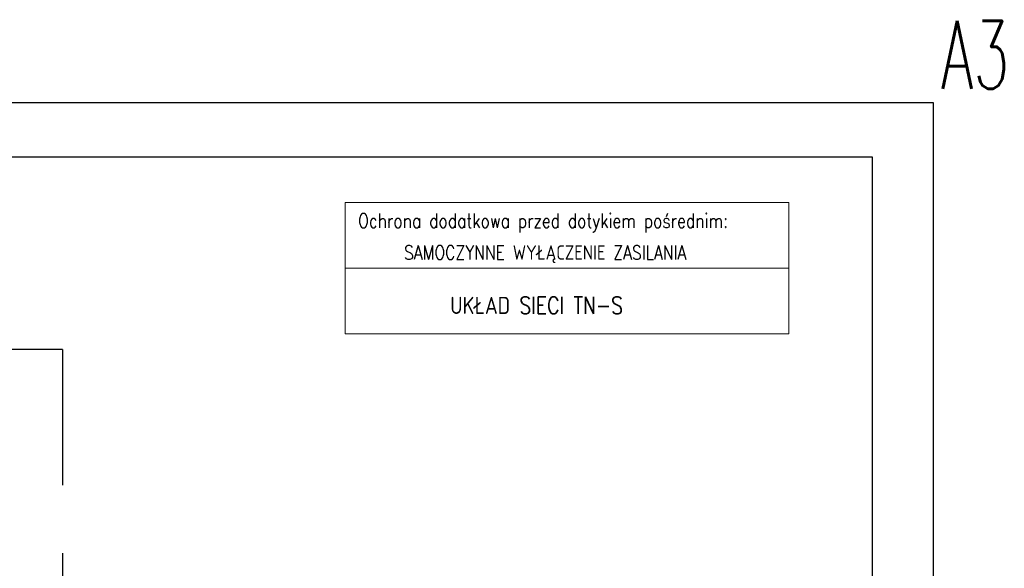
# Model space of a CAD drawing. Header units: millimetres. Extents: x 262469 to 275208, y -32539 to 9411.
# Tile 35 of 256: x 269592 to 271043, y -26278 to -25469. Entities that reach past the tile are written whole.
import ezdxf

# ---------------------------------------------------------------- set-up
doc = ezdxf.new("R2010")
doc.units = ezdxf.units.MM
doc.header["$LTSCALE"] = 100
doc.linetypes.add('DASHED', pattern=[0.75, 0.5, -0.25])
doc.layers.add('$ ele elektryka', color=1, linetype='Continuous', lineweight=30)
doc.layers.add('$ mp_ele_opisy', color=7, linetype='Continuous', lineweight=30)
doc.layers.add('$ IE TABELA', color=7, linetype='Continuous')
doc.styles.add('ROMANS', font='romans', dxfattribs={"width": 0.8})

# ---------------------------------------------------------------- blocks, each defined once
blk = doc.blocks.new('a3eee')
at = {"layer": '$ IE TABELA'}
for p, q in [((23930.8, 4176.8), (19730.8, 4176.8)), ((23930.8, 1206.8), (23930.8, 4176.8)), ((23840.8, 4096.8), (19890.8, 4096.8)), ((23840.8, 1286.8), (23840.8, 4096.8))]:
    blk.add_line(p, q, dxfattribs=at)
at = {"layer": '$ IE TABELA', "style": 'ROMANS', "width": 0.6168}
blk.add_text('A3', height=100, dxfattribs=at).set_placement((23941.8, 4197.5))

msp = doc.modelspace()

# ---------------------------------------------------------------- linework, layer by layer
at = {"layer": '$ ele elektryka', "color": 3, "linetype": 'DASHED', "lineweight": 30, "ltscale": 4}
for q in [(267215.2, -25955.7), (269654.9, -27055.6)]:
    msp.add_line((269654.9, -25955.7), q, dxfattribs=at)
at = {"layer": '$ mp_ele_opisy', "color": 7, "lineweight": 0}
for p, q in [((270071.5, -25738.9), (270725.7, -25738.9)), ((270071.5, -25932.6), (270071.5, -25738.9)), ((270725.7, -25738.9), (270725.7, -25932.6)), ((270071.5, -25835.8), (270725.7, -25835.8)), ((270725.7, -25932.6), (270071.5, -25932.6))]:
    msp.add_line(p, q, dxfattribs=at)

# ---------------------------------------------------------------- block references
at = {"layer": '$ IE TABELA', "color": 7}
msp.add_blockref('a3eee', (247008.1, -29768.8), dxfattribs=at)

# ---------------------------------------------------------------- texts
at = {"layer": '$ mp_ele_opisy', "lineweight": 0, "style": 'ROMANS', "width": 0.8}
for s, height, p in [('Ochrona dodatkowa przed dotykiem pośrednim:', 21.063, (270090.6, -25776.3)), ('SAMOCZYNNE WYŁĄCZENIE ZASILANIA', 21.063, (270158.3, -25823.1)), ('UKŁAD SIECI TN-S', 25.275, (270226.4, -25903.2))]:
    msp.add_text(s, height=height, dxfattribs=at).set_placement(p)

doc.saveas('drawing.dxf')
